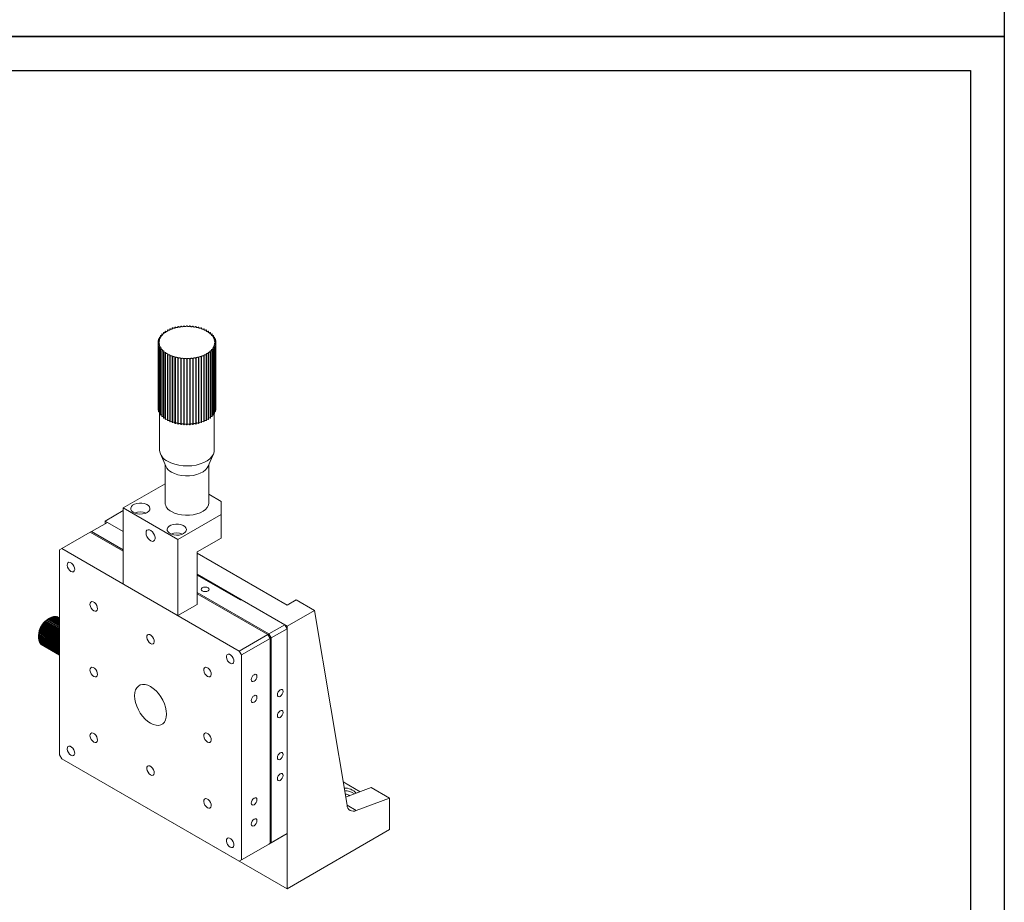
# Model space of a CAD drawing. Header units: millimetres. Extents: x 14315 to 14904, y -71 to 762.
# Tile 2 of 5: x 14598 to 14904, y 77 to 351. Entities that reach past the tile are written whole.
import ezdxf

# ---------------------------------------------------------------- set-up
doc = ezdxf.new("R2010")
doc.units = ezdxf.units.MM
doc.header["$LTSCALE"] = 0.3
doc.layers.add('外框', color=7, linetype='Continuous', lineweight=30)

# ---------------------------------------------------------------- blocks, each defined once
blk = doc.blocks.new('Y')
at = {"lineweight": 30}
blk.add_line((-4154.44, 2003.97), (-3857.44, 2003.97), dxfattribs=at)
blk.add_line((-4154.44, 2003.97), (-3857.44, 2003.97), dxfattribs=at)
for points in [[(-3857.44, 2213.99), (-4154.44, 2213.99), (-4154.44, 2003.97)], [(-4136.76, 2009.27), (-4136.76, 2208.69), (-3862.74, 2208.69)]]:
    blk.add_lwpolyline(points, dxfattribs=at)
blk = doc.blocks.new('W')
at = {"lineweight": 30}
for p, q in [((-3857.44, 2213.99), (-3857.44, 2003.97)), ((-3857.44, 2213.99), (-3857.44, 2003.97)), ((-3862.74, 2208.69), (-3862.74, 2009.27))]:
    blk.add_line(p, q, dxfattribs=at)
blk.add_blockref('Y', (0, 0))

msp = doc.modelspace()

# ---------------------------------------------------------------- linework, layer by layer
at = {"color": 7, "linetype": 'Continuous', "lineweight": 15}
for p, q in [((14642.81, 253.874), (14642.81, 254.226)), ((14643.471, 254.295), (14643.471, 254.614)), ((14644.198, 254.677), (14644.198, 254.96)), ((14644.984, 255.017), (14644.984, 255.259)), ((14645.82, 255.31), (14645.82, 255.51)), ((14646.697, 255.553), (14646.697, 255.709)), ((14647.605, 255.744), (14647.605, 255.854)), ((14648.534, 255.881), (14648.534, 255.943)), ((14649.474, 255.962), (14649.474, 255.976)), ((14649.617, 255.962), (14649.617, 255.976)), ((14650.557, 255.881), (14650.557, 255.943)), ((14651.486, 255.744), (14651.486, 255.854)), ((14652.394, 255.553), (14652.394, 255.709)), ((14653.271, 255.31), (14653.271, 255.51)), ((14654.107, 255.017), (14654.107, 255.259)), ((14654.893, 254.677), (14654.893, 254.96)), ((14655.62, 254.295), (14655.62, 254.614)), ((14656.281, 253.874), (14656.281, 254.226)), ((14640.588, 250.822), (14640.588, 251.283)), ((14640.728, 251.366), (14640.728, 251.821)), ((14640.964, 251.904), (14640.964, 252.347)), ((14641.295, 252.429), (14641.295, 252.856)), ((14641.716, 252.936), (14641.716, 253.343)), ((14642.223, 253.42), (14642.223, 253.801)), ((14656.868, 253.42), (14656.868, 253.801)), ((14657.375, 252.936), (14657.375, 253.343)), ((14657.796, 252.429), (14657.796, 252.856)), ((14658.127, 251.904), (14658.127, 252.347)), ((14658.363, 251.366), (14658.363, 251.821)), ((14658.503, 250.822), (14658.503, 251.283)), ((14640.546, 250.781), (14640.546, 230.367)), ((14640.546, 230.326), (14640.546, 250.74)), ((14640.588, 229.865), (14640.588, 250.278)), ((14640.603, 229.783), (14640.603, 250.197)), ((14640.728, 229.327), (14640.728, 249.741)), ((14640.757, 229.247), (14640.757, 249.66)), ((14640.964, 228.801), (14640.964, 249.214)), ((14641.008, 228.723), (14641.008, 249.136)), ((14641.295, 228.291), (14641.295, 248.705)), ((14641.353, 228.216), (14641.353, 248.63)), ((14641.716, 227.805), (14641.716, 248.218)), ((14641.787, 227.734), (14641.787, 248.147)), ((14657.304, 227.734), (14657.304, 248.147)), ((14657.375, 227.805), (14657.375, 248.218)), ((14657.738, 228.216), (14657.738, 248.63)), ((14657.796, 228.291), (14657.796, 248.705)), ((14658.083, 228.723), (14658.083, 249.136)), ((14658.127, 228.801), (14658.127, 249.214)), ((14658.334, 229.247), (14658.334, 249.66)), ((14658.363, 229.327), (14658.363, 249.741)), ((14658.489, 229.783), (14658.489, 250.197)), ((14658.503, 229.865), (14658.503, 250.278)), ((14658.545, 230.326), (14658.545, 250.74)), ((14658.546, 230.367), (14658.546, 250.781)), ((14642.223, 227.347), (14642.223, 247.76)), ((14642.307, 227.28), (14642.307, 247.694)), ((14642.81, 226.921), (14642.81, 247.335)), ((14642.905, 226.86), (14642.905, 247.274)), ((14643.471, 226.534), (14643.471, 246.947)), ((14643.577, 226.479), (14643.577, 246.892)), ((14644.198, 226.188), (14644.198, 246.602)), ((14644.313, 226.14), (14644.313, 246.553)), ((14644.984, 225.888), (14644.984, 246.302)), ((14645.107, 225.847), (14645.107, 246.261)), ((14645.82, 225.638), (14645.82, 246.051)), ((14645.95, 225.604), (14645.95, 246.018)), ((14646.697, 225.439), (14646.697, 245.852)), ((14646.832, 225.413), (14646.832, 245.827)), ((14647.605, 225.294), (14647.605, 245.707)), ((14647.744, 225.277), (14647.744, 245.69)), ((14648.534, 225.204), (14648.534, 245.618)), ((14648.676, 225.196), (14648.676, 245.609)), ((14649.474, 225.172), (14649.474, 245.585)), ((14649.617, 225.172), (14649.617, 245.585)), ((14650.415, 225.196), (14650.415, 245.609)), ((14650.557, 225.204), (14650.557, 245.618)), ((14651.347, 225.277), (14651.347, 245.69)), ((14651.486, 225.294), (14651.486, 245.707)), ((14652.259, 225.413), (14652.259, 245.827)), ((14652.394, 225.439), (14652.394, 245.852)), ((14653.141, 225.604), (14653.141, 246.018)), ((14653.271, 225.638), (14653.271, 246.051)), ((14653.984, 225.847), (14653.984, 246.261)), ((14654.107, 225.888), (14654.107, 246.302)), ((14654.778, 226.14), (14654.778, 246.553)), ((14654.893, 226.188), (14654.893, 246.602)), ((14655.515, 226.479), (14655.515, 246.892)), ((14655.62, 226.534), (14655.62, 246.947)), ((14656.186, 226.86), (14656.186, 247.274)), ((14656.281, 226.921), (14656.281, 247.335)), ((14656.785, 227.28), (14656.785, 247.694)), ((14656.868, 227.347), (14656.868, 247.76)), ((14640.546, 230.326), (14640.588, 230.325)), ((14640.603, 229.783), (14640.728, 229.782)), ((14658.363, 229.782), (14658.489, 229.783)), ((14658.503, 230.325), (14658.545, 230.326)), ((14641.046, 228.729), (14641.046, 217.302)), ((14658.046, 217.302), (14658.046, 228.729)), ((14641.295, 216.123), (14642.945, 212.276)), ((14656.146, 212.276), (14657.796, 216.123)), ((14642.746, 212.741), (14642.746, 200.972)), ((14656.346, 200.972), (14656.346, 212.741)), ((14642.746, 206.843), (14629.747, 199.339)), ((14656.346, 203.577), (14660.152, 201.38)), ((14629.747, 199.339), (14646.717, 189.542)), ((14629.747, 199.339), (14629.747, 175.659)), ((14660.152, 197.298), (14660.152, 201.38)), ((14629.747, 198.519), (14624.09, 195.253)), ((14660.152, 197.298), (14646.717, 189.542)), ((14660.152, 189.949), (14660.152, 197.298)), ((14619.847, 191.987), (14624.797, 194.845)), ((14629.747, 191.987), (14624.09, 195.253)), ((14624.09, 195.253), (14624.09, 194.437)), ((14629.747, 191.987), (14624.797, 194.845)), ((14619.494, 191.783), (14610.655, 186.681)), ((14619.847, 191.987), (14619.494, 191.783)), ((14629.747, 185.864), (14619.494, 191.783)), ((14629.747, 186.272), (14619.847, 191.987)), ((14660.152, 189.949), (14652.728, 185.663)), ((14646.717, 189.542), (14646.717, 165.862)), ((14610.655, 186.681), (14609.948, 186.272)), ((14609.948, 186.272), (14609.948, 122.582)), ((14665.809, 154.841), (14610.655, 186.681)), ((14652.728, 185.663), (14652.728, 169.332)), ((14652.746, 177.292), (14652.746, 185.673)), ((14652.746, 185.242), (14680.658, 169.128)), ((14680.658, 162.597), (14652.746, 178.71)), ((14652.746, 178.465), (14666.092, 170.761)), ((14629.747, 175.659), (14646.717, 165.862)), ((14652.746, 177.292), (14652.728, 177.096)), ((14675.001, 160.147), (14652.728, 173.006)), ((14674.648, 159.943), (14652.728, 172.598)), ((14646.717, 165.862), (14652.728, 169.332)), ((14666.516, 170.761), (14666.092, 170.761)), ((14679.951, 163.005), (14666.516, 170.761)), ((14683.487, 170.761), (14680.658, 169.128)), ((14689.144, 167.495), (14683.487, 170.761)), ((14607.122, 165.193), (14607.39, 165.333)), ((14607.39, 165.333), (14609.948, 163.857)), ((14607.482, 165.372), (14609.948, 163.949)), ((14607.508, 165.357), (14607.755, 165.472)), ((14607.755, 165.472), (14609.948, 164.206)), ((14607.845, 165.499), (14609.948, 164.285)), ((14607.89, 165.473), (14608.111, 165.562)), ((14608.111, 165.562), (14609.948, 164.501)), ((14608.199, 165.576), (14609.948, 164.567)), ((14608.266, 165.538), (14608.455, 165.602)), ((14608.455, 165.602), (14609.948, 164.74)), ((14608.539, 165.604), (14609.948, 164.791)), ((14608.632, 165.551), (14608.783, 165.593)), ((14608.783, 165.593), (14609.948, 164.92)), ((14608.862, 165.582), (14609.948, 164.956)), ((14608.986, 165.511), (14609.091, 165.533)), ((14609.091, 165.533), (14609.948, 165.039)), ((14609.164, 165.511), (14609.948, 165.058)), ((14609.326, 165.418), (14609.375, 165.425)), ((14609.375, 165.425), (14609.948, 165.094)), ((14609.443, 165.39), (14609.948, 165.098)), ((14689.144, 167.495), (14680.658, 162.597)), ((14699.289, 106.91), (14689.144, 167.495)), ((14604.253, 162.173), (14604.379, 162.309)), ((14604.379, 162.309), (14609.948, 159.094)), ((14604.443, 162.423), (14604.498, 162.612)), ((14604.443, 162.423), (14609.948, 159.246)), ((14604.498, 162.612), (14604.644, 162.76)), ((14604.498, 162.612), (14609.948, 159.466)), ((14604.644, 162.76), (14609.948, 159.698)), ((14604.715, 162.87), (14604.768, 163.035)), ((14604.715, 162.87), (14609.948, 159.849)), ((14604.768, 163.035), (14604.935, 163.192)), ((14604.768, 163.035), (14609.948, 160.045)), ((14604.935, 163.192), (14609.948, 160.299)), ((14605.011, 163.297), (14605.06, 163.436)), ((14605.011, 163.297), (14609.948, 160.447)), ((14605.06, 163.436), (14605.247, 163.601)), ((14605.06, 163.436), (14609.948, 160.615)), ((14605.247, 163.601), (14609.948, 160.888)), ((14605.329, 163.7), (14605.372, 163.813)), ((14605.329, 163.7), (14609.948, 161.033)), ((14605.372, 163.813), (14605.579, 163.982)), ((14605.372, 163.813), (14609.948, 161.171)), ((14605.579, 163.982), (14609.948, 161.46)), ((14605.665, 164.073), (14605.7, 164.159)), ((14605.665, 164.073), (14609.948, 161.6)), ((14605.7, 164.159), (14605.926, 164.331)), ((14605.7, 164.159), (14609.948, 161.708)), ((14605.926, 164.331), (14609.948, 162.009)), ((14606.015, 164.413), (14606.041, 164.473)), ((14606.015, 164.413), (14609.948, 162.143)), ((14606.041, 164.473), (14606.285, 164.644)), ((14606.041, 164.473), (14609.948, 162.218)), ((14606.931, 165.096), (14606.27, 164.714)), ((14606.285, 164.644), (14609.948, 162.529)), ((14606.376, 164.716), (14606.39, 164.75)), ((14606.376, 164.716), (14609.948, 162.654)), ((14606.39, 164.75), (14606.651, 164.917)), ((14606.39, 164.75), (14609.948, 162.696)), ((14606.651, 164.917), (14609.948, 163.014)), ((14606.743, 164.979), (14606.744, 164.987)), ((14606.743, 164.979), (14609.948, 163.129)), ((14606.744, 164.987), (14607.021, 165.147)), ((14606.744, 164.987), (14609.948, 163.137)), ((14607.021, 165.147), (14609.948, 163.458)), ((14607.113, 165.198), (14609.948, 163.562)), ((14675.001, 160.147), (14679.951, 163.005)), ((14680.658, 161.78), (14679.951, 163.005)), ((14680.658, 162.597), (14680.658, 80.943)), ((14603.442, 159.815), (14603.442, 159.051)), ((14603.445, 159.157), (14603.452, 159.472)), ((14603.445, 159.157), (14609.667, 155.565)), ((14603.452, 159.472), (14603.466, 159.489)), ((14603.452, 159.472), (14609.948, 155.723)), ((14603.466, 159.489), (14609.689, 155.897)), ((14603.478, 159.602), (14603.498, 159.906)), ((14603.478, 159.602), (14609.701, 156.01)), ((14603.498, 159.906), (14603.529, 159.946)), ((14603.498, 159.906), (14609.948, 156.183)), ((14603.529, 159.946), (14609.751, 156.354)), ((14603.55, 160.063), (14603.581, 160.352)), ((14603.55, 160.063), (14609.773, 156.471)), ((14603.581, 160.352), (14603.629, 160.416)), ((14603.581, 160.352), (14609.948, 156.677)), ((14603.629, 160.416), (14609.851, 156.823)), ((14603.66, 160.534), (14603.699, 160.807)), ((14603.66, 160.534), (14609.882, 156.942)), ((14603.699, 160.807), (14603.766, 160.892)), ((14603.699, 160.807), (14609.948, 157.2)), ((14603.766, 160.892), (14609.948, 157.323)), ((14603.805, 161.011), (14603.852, 161.266)), ((14603.805, 161.011), (14609.948, 157.466)), ((14603.852, 161.266), (14603.938, 161.369)), ((14603.852, 161.266), (14609.948, 157.747)), ((14603.938, 161.369), (14609.948, 157.9)), ((14603.986, 161.489), (14604.037, 161.723)), ((14603.986, 161.489), (14609.948, 158.047)), ((14604.037, 161.723), (14604.143, 161.843)), ((14604.037, 161.723), (14609.948, 158.311)), ((14604.143, 161.843), (14609.948, 158.492)), ((14604.199, 161.961), (14604.253, 162.173)), ((14604.199, 161.961), (14609.948, 158.643)), ((14604.253, 162.173), (14609.948, 158.886)), ((14665.809, 154.841), (14674.648, 159.943)), ((14674.648, 159.943), (14675.355, 158.719)), ((14675.709, 158.923), (14675.001, 160.147)), ((14675.709, 158.923), (14680.658, 161.78)), ((14680.658, 98.09), (14680.658, 161.78)), ((14603.443, 159.051), (14603.442, 159.049)), ((14603.442, 159.049), (14609.665, 155.457)), ((14603.45, 158.733), (14603.444, 159.05)), ((14603.45, 158.733), (14609.673, 155.141)), ((14603.457, 158.63), (14609.68, 155.038)), ((14603.494, 158.334), (14603.475, 158.621)), ((14603.494, 158.334), (14609.716, 154.742)), ((14603.511, 158.238), (14609.733, 154.646)), ((14603.576, 157.965), (14603.546, 158.218)), ((14603.576, 157.965), (14609.798, 154.372)), ((14603.602, 157.877), (14609.825, 154.285)), ((14603.695, 157.629), (14603.658, 157.845)), ((14603.695, 157.629), (14609.918, 154.037)), ((14603.731, 157.55), (14609.948, 153.961)), ((14603.85, 157.331), (14603.811, 157.504)), ((14603.85, 157.331), (14609.948, 153.811)), ((14603.895, 157.262), (14609.948, 153.768)), ((14604.04, 157.073), (14604.003, 157.2)), ((14604.04, 157.073), (14609.948, 153.662)), ((14604.092, 157.015), (14609.948, 153.635)), ((14604.261, 156.859), (14604.235, 156.933)), ((14604.261, 156.859), (14609.948, 153.576)), ((14604.322, 156.812), (14609.948, 153.564)), ((14604.513, 156.69), (14604.506, 156.706)), ((14604.513, 156.69), (14609.948, 153.553)), ((14609.948, 156.124), (14609.701, 156.01)), ((14609.751, 156.354), (14609.948, 156.196)), ((14609.948, 156.541), (14609.773, 156.471)), ((14609.851, 156.823), (14609.948, 156.731)), ((14609.948, 156.964), (14609.882, 156.942)), ((14675.355, 158.719), (14666.516, 153.616)), ((14675.355, 95.028), (14675.355, 158.719)), ((14675.709, 95.232), (14675.709, 158.923)), ((14609.665, 155.457), (14609.949, 155.301)), ((14609.948, 155.711), (14609.667, 155.565)), ((14609.949, 155.301), (14609.673, 155.141)), ((14609.68, 155.038), (14609.948, 154.922)), ((14609.689, 155.897), (14609.948, 155.724)), ((14609.948, 154.89), (14609.716, 154.742)), ((14609.733, 154.646), (14609.948, 154.575)), ((14609.948, 154.477), (14609.798, 154.372)), ((14609.825, 154.285), (14609.948, 154.255)), ((14609.948, 154.059), (14609.918, 154.037)), ((14666.516, 153.616), (14665.809, 154.841)), ((14666.516, 89.926), (14666.516, 153.616)), ((14609.948, 122.582), (14610.655, 121.357)), ((14610.655, 121.357), (14665.809, 89.517)), ((14624.09, 113.601), (14624.09, 113.599)), ((14680.658, 80.943), (14624.09, 113.599)), ((14703.387, 111.092), (14698.075, 114.159)), ((14706.821, 112.376), (14698.871, 109.405)), ((14712.478, 109.11), (14706.821, 112.376)), ((14712.478, 109.11), (14702.157, 105.253)), ((14712.478, 99.312), (14712.478, 109.11)), ((14675.709, 95.232), (14680.658, 98.09)), ((14679.951, 97.682), (14680.658, 98.09)), ((14680.658, 80.943), (14712.478, 99.312)), ((14666.516, 89.926), (14675.355, 95.028)), ((14675.355, 95.028), (14674.648, 94.62)), ((14675.001, 94.824), (14679.951, 97.682)), ((14675.001, 94.824), (14675.709, 95.232)), ((14674.648, 94.62), (14665.809, 89.517)), ((14675.001, 94.824), (14675.001, 94.824)), ((14665.809, 89.517), (14666.516, 89.926))]:
    msp.add_line(p, q, dxfattribs=at)
at = {"color": 8, "linetype": 'Continuous', "lineweight": 15}
msp.add_line((14702.157, 105.253), (14699.289, 106.909), dxfattribs=at)
at = {"color": 7, "linetype": 'Continuous', "lineweight": 15, "flags": 128}
for points in [[(14642.307, 253.868), (14642.444, 253.828), (14642.597, 253.821), (14642.744, 253.848), (14642.862, 253.905), (14642.934, 253.983), (14642.95, 254.072), (14642.906, 254.157), (14642.81, 254.226)], [(14642.905, 254.288), (14643.035, 254.24), (14643.186, 254.224), (14643.337, 254.242), (14643.464, 254.291), (14643.55, 254.365), (14643.582, 254.452), (14643.554, 254.539), (14643.471, 254.614)], [(14643.577, 254.669), (14643.697, 254.614), (14643.844, 254.588), (14643.997, 254.597), (14644.133, 254.639), (14644.232, 254.707), (14644.279, 254.792), (14644.267, 254.88), (14644.198, 254.96)], [(14644.313, 255.008), (14644.423, 254.946), (14644.565, 254.912), (14644.719, 254.911), (14644.862, 254.944), (14644.972, 255.006), (14645.034, 255.087), (14645.038, 255.176), (14644.984, 255.259)], [(14645.107, 255.301), (14645.205, 255.232), (14645.34, 255.19), (14645.493, 255.18), (14645.641, 255.204), (14645.762, 255.259), (14645.839, 255.336), (14645.859, 255.424), (14645.82, 255.51)], [(14645.95, 255.544), (14646.035, 255.469), (14646.162, 255.419), (14646.312, 255.4), (14646.464, 255.416), (14646.594, 255.463), (14646.684, 255.535), (14646.72, 255.621), (14646.697, 255.709)], [(14646.832, 255.734), (14646.903, 255.656), (14647.02, 255.598), (14647.166, 255.57), (14647.32, 255.576), (14647.458, 255.615), (14647.56, 255.681), (14647.612, 255.765), (14647.605, 255.854)], [(14647.744, 255.871), (14647.8, 255.788), (14647.906, 255.724), (14648.046, 255.687), (14648.2, 255.684), (14648.345, 255.715), (14648.459, 255.774), (14648.525, 255.855), (14648.534, 255.943)], [(14648.676, 255.952), (14648.716, 255.866), (14648.81, 255.796), (14648.943, 255.751), (14649.095, 255.738), (14649.245, 255.76), (14649.369, 255.813), (14649.449, 255.888), (14649.474, 255.976)], [(14649.617, 255.976), (14649.642, 255.888), (14649.722, 255.813), (14649.846, 255.76), (14649.996, 255.738), (14650.148, 255.751), (14650.281, 255.796), (14650.375, 255.866), (14650.415, 255.952)], [(14650.557, 255.943), (14650.566, 255.855), (14650.633, 255.774), (14650.746, 255.715), (14650.891, 255.684), (14651.045, 255.687), (14651.185, 255.724), (14651.291, 255.788), (14651.347, 255.871)], [(14651.486, 255.854), (14651.479, 255.765), (14651.531, 255.681), (14651.633, 255.615), (14651.771, 255.576), (14651.925, 255.57), (14652.071, 255.598), (14652.188, 255.656), (14652.259, 255.734)], [(14652.394, 255.709), (14652.371, 255.621), (14652.407, 255.535), (14652.497, 255.463), (14652.628, 255.416), (14652.779, 255.4), (14652.93, 255.419), (14653.056, 255.469), (14653.141, 255.544)], [(14653.271, 255.51), (14653.232, 255.424), (14653.252, 255.336), (14653.329, 255.259), (14653.45, 255.204), (14653.598, 255.18), (14653.751, 255.19), (14653.886, 255.232), (14653.984, 255.301)], [(14654.107, 255.259), (14654.053, 255.176), (14654.057, 255.087), (14654.119, 255.006), (14654.229, 254.944), (14654.372, 254.911), (14654.526, 254.912), (14654.668, 254.946), (14654.778, 255.008)], [(14654.893, 254.96), (14654.824, 254.88), (14654.812, 254.792), (14654.859, 254.707), (14654.958, 254.639), (14655.094, 254.597), (14655.247, 254.588), (14655.394, 254.614), (14655.515, 254.669)], [(14655.62, 254.614), (14655.537, 254.539), (14655.51, 254.452), (14655.541, 254.365), (14655.627, 254.291), (14655.754, 254.242), (14655.905, 254.224), (14656.056, 254.24), (14656.186, 254.288)], [(14656.281, 254.226), (14656.185, 254.157), (14656.142, 254.072), (14656.157, 253.983), (14656.229, 253.905), (14656.347, 253.848), (14656.494, 253.821), (14656.647, 253.828), (14656.785, 253.868)], [(14640.546, 250.822), (14640.698, 250.836), (14640.829, 250.883), (14640.92, 250.954), (14640.957, 251.04), (14640.936, 251.128), (14640.858, 251.205), (14640.736, 251.259), (14640.588, 251.283)], [(14640.603, 251.365), (14640.756, 251.37), (14640.895, 251.408), (14640.999, 251.474), (14641.051, 251.557), (14641.046, 251.646), (14640.983, 251.727), (14640.871, 251.788), (14640.728, 251.821)], [(14640.757, 251.901), (14640.911, 251.897), (14641.056, 251.927), (14641.171, 251.986), (14641.239, 252.066), (14641.249, 252.154), (14641.201, 252.239), (14641.101, 252.306), (14640.964, 252.347)], [(14641.008, 252.425), (14641.16, 252.412), (14641.31, 252.433), (14641.435, 252.485), (14641.517, 252.56), (14641.543, 252.647), (14641.511, 252.734), (14641.423, 252.807), (14641.295, 252.856)], [(14641.353, 252.931), (14641.502, 252.909), (14641.654, 252.921), (14641.788, 252.965), (14641.883, 253.035), (14641.925, 253.12), (14641.908, 253.208), (14641.835, 253.286), (14641.716, 253.343)], [(14641.787, 253.414), (14641.931, 253.383), (14642.085, 253.385), (14642.226, 253.421), (14642.333, 253.485), (14642.39, 253.567), (14642.39, 253.656), (14642.331, 253.738), (14642.223, 253.801)], [(14656.868, 253.801), (14656.76, 253.738), (14656.701, 253.656), (14656.701, 253.567), (14656.758, 253.485), (14656.865, 253.421), (14657.006, 253.385), (14657.16, 253.383), (14657.304, 253.414)], [(14657.375, 253.343), (14657.256, 253.286), (14657.183, 253.208), (14657.166, 253.12), (14657.208, 253.035), (14657.303, 252.965), (14657.437, 252.921), (14657.589, 252.909), (14657.738, 252.931)], [(14657.796, 252.856), (14657.668, 252.807), (14657.581, 252.734), (14657.548, 252.647), (14657.574, 252.56), (14657.656, 252.485), (14657.781, 252.433), (14657.931, 252.412), (14658.083, 252.425)], [(14658.127, 252.347), (14657.99, 252.306), (14657.89, 252.239), (14657.842, 252.154), (14657.853, 252.066), (14657.92, 251.986), (14658.035, 251.927), (14658.18, 251.897), (14658.334, 251.901)], [(14658.363, 251.821), (14658.22, 251.788), (14658.109, 251.727), (14658.045, 251.646), (14658.04, 251.557), (14658.093, 251.474), (14658.196, 251.408), (14658.335, 251.37), (14658.489, 251.365)], [(14658.503, 251.283), (14658.355, 251.259), (14658.233, 251.205), (14658.155, 251.128), (14658.134, 251.04), (14658.171, 250.954), (14658.262, 250.883), (14658.393, 250.836), (14658.545, 250.822)], [(14640.588, 250.278), (14640.736, 250.302), (14640.858, 250.356), (14640.936, 250.433), (14640.957, 250.521), (14640.92, 250.607), (14640.829, 250.679), (14640.698, 250.725), (14640.546, 250.74)], [(14640.728, 249.741), (14640.871, 249.773), (14640.983, 249.834), (14641.046, 249.915), (14641.051, 250.004), (14640.999, 250.087), (14640.895, 250.153), (14640.756, 250.191), (14640.603, 250.197)], [(14640.964, 249.214), (14641.101, 249.255), (14641.201, 249.323), (14641.249, 249.407), (14641.239, 249.496), (14641.171, 249.575), (14641.056, 249.635), (14640.911, 249.664), (14640.757, 249.66)], [(14641.295, 248.705), (14641.423, 248.754), (14641.511, 248.827), (14641.543, 248.914), (14641.517, 249.001), (14641.435, 249.077), (14641.31, 249.129), (14641.16, 249.149), (14641.008, 249.136)], [(14641.716, 248.218), (14641.835, 248.275), (14641.908, 248.353), (14641.925, 248.441), (14641.883, 248.527), (14641.788, 248.597), (14641.654, 248.641), (14641.502, 248.652), (14641.353, 248.63)], [(14642.223, 247.76), (14642.331, 247.823), (14642.39, 247.905), (14642.39, 247.994), (14642.333, 248.077), (14642.226, 248.14), (14642.085, 248.176), (14641.931, 248.179), (14641.787, 248.147)], [(14657.304, 248.147), (14657.16, 248.179), (14657.006, 248.176), (14656.865, 248.14), (14656.758, 248.077), (14656.701, 247.994), (14656.701, 247.905), (14656.76, 247.823), (14656.868, 247.76)], [(14657.738, 248.63), (14657.589, 248.652), (14657.437, 248.641), (14657.303, 248.597), (14657.208, 248.527), (14657.166, 248.441), (14657.183, 248.353), (14657.256, 248.275), (14657.375, 248.218)], [(14658.083, 249.136), (14657.931, 249.149), (14657.781, 249.129), (14657.656, 249.077), (14657.574, 249.001), (14657.548, 248.914), (14657.581, 248.827), (14657.668, 248.754), (14657.796, 248.705)], [(14658.334, 249.66), (14658.18, 249.664), (14658.035, 249.635), (14657.92, 249.575), (14657.853, 249.496), (14657.842, 249.407), (14657.89, 249.323), (14657.99, 249.255), (14658.127, 249.214)], [(14658.489, 250.197), (14658.335, 250.191), (14658.196, 250.153), (14658.093, 250.087), (14658.04, 250.004), (14658.045, 249.915), (14658.109, 249.834), (14658.22, 249.773), (14658.363, 249.741)], [(14658.545, 250.74), (14658.393, 250.725), (14658.262, 250.679), (14658.171, 250.607), (14658.134, 250.521), (14658.155, 250.433), (14658.233, 250.356), (14658.355, 250.302), (14658.503, 250.278)], [(14642.81, 247.335), (14642.906, 247.404), (14642.95, 247.489), (14642.934, 247.578), (14642.862, 247.656), (14642.744, 247.713), (14642.597, 247.74), (14642.444, 247.733), (14642.307, 247.694)], [(14643.471, 246.947), (14643.554, 247.022), (14643.582, 247.109), (14643.55, 247.196), (14643.464, 247.27), (14643.337, 247.32), (14643.186, 247.338), (14643.035, 247.322), (14642.905, 247.274)], [(14644.198, 246.602), (14644.267, 246.681), (14644.279, 246.77), (14644.232, 246.854), (14644.133, 246.922), (14643.997, 246.964), (14643.844, 246.973), (14643.697, 246.948), (14643.577, 246.892)], [(14644.984, 246.302), (14645.038, 246.385), (14645.034, 246.474), (14644.972, 246.555), (14644.862, 246.617), (14644.719, 246.65), (14644.565, 246.65), (14644.423, 246.616), (14644.313, 246.553)], [(14645.82, 246.051), (14645.859, 246.137), (14645.839, 246.225), (14645.762, 246.302), (14645.641, 246.357), (14645.493, 246.381), (14645.34, 246.372), (14645.205, 246.329), (14645.107, 246.261)], [(14646.697, 245.852), (14646.72, 245.94), (14646.684, 246.026), (14646.594, 246.098), (14646.464, 246.146), (14646.312, 246.161), (14646.162, 246.142), (14646.035, 246.092), (14645.95, 246.018)], [(14647.605, 245.707), (14647.612, 245.796), (14647.56, 245.88), (14647.458, 245.946), (14647.32, 245.985), (14647.166, 245.991), (14647.02, 245.963), (14646.903, 245.906), (14646.832, 245.827)], [(14648.534, 245.618), (14648.525, 245.707), (14648.459, 245.787), (14648.345, 245.847), (14648.2, 245.877), (14648.046, 245.874), (14647.906, 245.837), (14647.8, 245.773), (14647.744, 245.69)], [(14649.474, 245.585), (14649.449, 245.673), (14649.369, 245.749), (14649.245, 245.801), (14649.095, 245.823), (14648.943, 245.81), (14648.81, 245.765), (14648.716, 245.695), (14648.676, 245.609)], [(14650.415, 245.609), (14650.375, 245.695), (14650.281, 245.765), (14650.148, 245.81), (14649.996, 245.823), (14649.846, 245.801), (14649.722, 245.749), (14649.642, 245.673), (14649.617, 245.585)], [(14651.347, 245.69), (14651.291, 245.773), (14651.185, 245.837), (14651.045, 245.874), (14650.891, 245.877), (14650.746, 245.847), (14650.633, 245.787), (14650.566, 245.707), (14650.557, 245.618)], [(14652.259, 245.827), (14652.188, 245.906), (14652.071, 245.963), (14651.925, 245.991), (14651.771, 245.985), (14651.633, 245.946), (14651.531, 245.88), (14651.479, 245.796), (14651.486, 245.707)], [(14653.141, 246.018), (14653.056, 246.092), (14652.93, 246.142), (14652.779, 246.161), (14652.628, 246.146), (14652.497, 246.098), (14652.407, 246.026), (14652.371, 245.94), (14652.394, 245.852)], [(14653.984, 246.261), (14653.886, 246.329), (14653.751, 246.372), (14653.598, 246.381), (14653.45, 246.357), (14653.329, 246.302), (14653.252, 246.225), (14653.232, 246.137), (14653.271, 246.051)], [(14654.778, 246.553), (14654.668, 246.616), (14654.526, 246.65), (14654.372, 246.65), (14654.229, 246.617), (14654.119, 246.555), (14654.057, 246.474), (14654.053, 246.385), (14654.107, 246.302)], [(14655.515, 246.892), (14655.394, 246.948), (14655.247, 246.973), (14655.094, 246.964), (14654.958, 246.922), (14654.859, 246.854), (14654.812, 246.77), (14654.824, 246.681), (14654.893, 246.602)], [(14656.186, 247.274), (14656.056, 247.322), (14655.905, 247.338), (14655.754, 247.32), (14655.627, 247.27), (14655.541, 247.196), (14655.51, 247.109), (14655.537, 247.022), (14655.62, 246.947)], [(14656.785, 247.694), (14656.647, 247.733), (14656.494, 247.74), (14656.347, 247.713), (14656.229, 247.656), (14656.157, 247.578), (14656.142, 247.489), (14656.185, 247.404), (14656.281, 247.335)], [(14640.757, 229.247), (14640.911, 229.251), (14640.964, 229.244)], [(14641.008, 228.723), (14641.16, 228.736), (14641.295, 228.719)], [(14657.796, 228.719), (14657.931, 228.736), (14658.083, 228.723)], [(14658.127, 229.244), (14658.18, 229.251), (14658.334, 229.247)], [(14645.95, 225.604), (14646.035, 225.678), (14646.162, 225.729), (14646.312, 225.747), (14646.464, 225.732), (14646.594, 225.685), (14646.684, 225.613), (14646.697, 225.595)], [(14646.832, 225.413), (14646.903, 225.492), (14647.02, 225.55), (14647.166, 225.578), (14647.32, 225.572), (14647.458, 225.533), (14647.56, 225.466), (14647.605, 225.403)], [(14647.744, 225.277), (14647.8, 225.359), (14647.906, 225.424), (14648.046, 225.46), (14648.2, 225.464), (14648.345, 225.433), (14648.459, 225.373), (14648.525, 225.293), (14648.534, 225.267)], [(14648.676, 225.196), (14648.716, 225.281), (14648.81, 225.352), (14648.943, 225.397), (14649.095, 225.409), (14649.245, 225.388), (14649.369, 225.335), (14649.449, 225.259), (14649.474, 225.186)], [(14649.617, 225.186), (14649.642, 225.259), (14649.722, 225.335), (14649.846, 225.388), (14649.996, 225.409), (14650.148, 225.397), (14650.281, 225.352), (14650.375, 225.281), (14650.415, 225.196)], [(14650.557, 225.267), (14650.566, 225.293), (14650.633, 225.373), (14650.746, 225.433), (14650.891, 225.464), (14651.045, 225.46), (14651.185, 225.424), (14651.291, 225.359), (14651.347, 225.277)], [(14651.486, 225.403), (14651.531, 225.466), (14651.633, 225.533), (14651.771, 225.572), (14651.925, 225.578), (14652.071, 225.55), (14652.188, 225.492), (14652.259, 225.413)], [(14658.046, 217.302), (14658.003, 216.809), (14657.756, 216.032), (14657.297, 215.289), (14656.637, 214.597), (14655.793, 213.975), (14654.788, 213.44), (14653.646, 213.004), (14652.399, 212.68), (14651.078, 212.476), (14649.717, 212.396), (14648.351, 212.444), (14647.017, 212.618), (14645.748, 212.913), (14644.577, 213.321), (14643.535, 213.833)], [(14656.146, 212.276), (14655.857, 211.758), (14655.303, 211.131), (14654.565, 210.571), (14653.665, 210.096), (14652.633, 209.722), (14651.501, 209.46), (14650.307, 209.319), (14649.088, 209.303), (14647.884, 209.413), (14646.733, 209.646), (14645.673, 209.993), (14644.737, 210.444)], [(14637.171, 197.91), (14637.665, 198.286), (14637.965, 198.725), (14638.048, 199.194), (14637.909, 199.659), (14637.558, 200.085), (14637.021, 200.44), (14636.338, 200.699), (14635.56, 200.841), (14634.743, 200.857), (14633.949, 200.746), (14633.237, 200.515), (14632.659, 200.181), (14632.259, 199.77), (14632.066, 199.312), (14632.094, 198.84), (14632.341, 198.391), (14632.789, 197.997), (14633.405, 197.687), (14634.142, 197.484), (14634.947, 197.404), (14635.76, 197.452), (14636.52, 197.625), (14637.171, 197.91)], [(14656.346, 200.972), (14656.344, 200.884), (14656.207, 200.184), (14655.857, 199.51), (14655.303, 198.883), (14654.565, 198.323), (14653.665, 197.848), (14652.633, 197.474), (14651.501, 197.212), (14650.307, 197.071), (14649.088, 197.055), (14647.884, 197.165), (14646.733, 197.397), (14645.673, 197.745), (14644.737, 198.196)], [(14648.485, 191.379), (14648.979, 191.755), (14649.278, 192.193), (14649.362, 192.663), (14649.223, 193.127), (14648.872, 193.553), (14648.335, 193.909), (14647.652, 194.167), (14646.873, 194.31), (14646.057, 194.326), (14645.263, 194.215), (14644.551, 193.983), (14643.973, 193.65), (14643.573, 193.239), (14643.379, 192.781), (14643.407, 192.309), (14643.654, 191.86), (14644.102, 191.465), (14644.718, 191.155), (14645.456, 190.953), (14646.261, 190.873), (14647.074, 190.921), (14647.834, 191.094), (14648.485, 191.379)], [(14636.818, 191.582), (14636.894, 191.008), (14637.116, 190.407), (14637.458, 189.845), (14637.885, 189.383), (14638.349, 189.071), (14638.8, 188.942), (14639.19, 189.011), (14639.476, 189.271), (14639.627, 189.692), (14639.627, 190.229), (14639.476, 190.825), (14639.19, 191.414), (14638.8, 191.934), (14638.349, 192.326), (14637.885, 192.549), (14637.458, 192.58), (14637.116, 192.413), (14636.894, 192.068), (14636.818, 191.582)], [(14613.483, 179.618), (14613.062, 179.952), (14612.697, 180.423), (14612.439, 180.967), (14612.321, 181.511), (14612.361, 181.982), (14612.552, 182.315), (14612.869, 182.465), (14613.269, 182.413), (14613.698, 182.166), (14614.097, 181.756), (14614.414, 181.24), (14614.605, 180.686), (14614.645, 180.17), (14614.528, 179.762), (14614.269, 179.516), (14613.905, 179.465), (14613.483, 179.618)], [(14654.319, 174.537), (14654.048, 174.302), (14653.952, 174.026), (14654.048, 173.75), (14654.319, 173.516), (14654.724, 173.36), (14655.202, 173.305), (14655.681, 173.36), (14656.086, 173.516), (14656.357, 173.75), (14656.452, 174.026), (14656.357, 174.302), (14656.086, 174.537), (14655.681, 174.693), (14655.202, 174.748), (14654.724, 174.693), (14654.319, 174.537)], [(14620.554, 167.37), (14620.133, 167.705), (14619.768, 168.176), (14619.51, 168.72), (14619.392, 169.264), (14619.432, 169.734), (14619.623, 170.067), (14619.94, 170.218), (14620.34, 170.166), (14620.769, 169.918), (14621.168, 169.509), (14621.485, 168.992), (14621.676, 168.439), (14621.716, 167.923), (14621.599, 167.514), (14621.34, 167.268), (14620.976, 167.218), (14620.554, 167.37)], [(14603.442, 159.815), (14603.478, 160.354), (14603.657, 161.186)], [(14638.232, 157.165), (14637.81, 157.5), (14637.446, 157.971), (14637.187, 158.515), (14637.07, 159.059), (14637.11, 159.529), (14637.301, 159.862), (14637.618, 160.013), (14638.017, 159.961), (14638.446, 159.713), (14638.846, 159.303), (14639.163, 158.787), (14639.354, 158.233), (14639.394, 157.718), (14639.276, 157.309), (14639.018, 157.063), (14638.653, 157.013), (14638.232, 157.165)], [(14662.981, 151.044), (14662.559, 151.378), (14662.195, 151.849), (14661.936, 152.393), (14661.819, 152.937), (14661.858, 153.407), (14662.05, 153.74), (14662.366, 153.891), (14662.766, 153.839), (14663.195, 153.591), (14663.595, 153.182), (14663.912, 152.665), (14664.103, 152.112), (14664.142, 151.596), (14664.025, 151.187), (14663.767, 150.941), (14663.402, 150.891), (14662.981, 151.044)], [(14620.554, 146.957), (14620.133, 147.291), (14619.768, 147.762), (14619.51, 148.307), (14619.392, 148.85), (14619.432, 149.321), (14619.623, 149.654), (14619.94, 149.804), (14620.34, 149.752), (14620.769, 149.505), (14621.168, 149.095), (14621.485, 148.579), (14621.676, 148.025), (14621.716, 147.509), (14621.599, 147.101), (14621.34, 146.855), (14620.976, 146.805), (14620.554, 146.957)], [(14655.91, 146.96), (14655.488, 147.294), (14655.124, 147.766), (14654.865, 148.31), (14654.748, 148.854), (14654.787, 149.324), (14654.978, 149.657), (14655.295, 149.808), (14655.695, 149.756), (14656.124, 149.508), (14656.524, 149.098), (14656.841, 148.582), (14657.032, 148.028), (14657.071, 147.512), (14656.954, 147.104), (14656.696, 146.858), (14656.331, 146.808), (14655.91, 146.96)], [(14670.405, 147.492), (14670.067, 147.219), (14669.78, 146.832), (14669.589, 146.39), (14669.521, 145.961), (14669.589, 145.609), (14669.78, 145.388), (14670.067, 145.333), (14670.405, 145.45), (14670.743, 145.723), (14671.03, 146.11), (14671.222, 146.552), (14671.289, 146.981), (14671.222, 147.333), (14671.03, 147.553), (14670.743, 147.609), (14670.405, 147.492)], [(14638.232, 132.383), (14637.372, 132.966), (14636.539, 133.705), (14635.757, 134.578), (14635.05, 135.557), (14634.44, 136.614), (14633.945, 137.716), (14633.581, 138.829), (14633.357, 139.921), (14633.282, 140.956), (14633.357, 141.906), (14633.581, 142.739), (14633.945, 143.432), (14634.44, 143.962), (14635.05, 144.314), (14635.757, 144.478), (14636.539, 144.447), (14637.372, 144.224), (14638.232, 143.815), (14639.091, 143.232), (14639.925, 142.493), (14640.707, 141.62), (14641.414, 140.641), (14642.024, 139.584), (14642.518, 138.482), (14642.883, 137.369), (14643.106, 136.278), (14643.182, 135.242), (14643.106, 134.292), (14642.883, 133.459), (14642.518, 132.767), (14642.024, 132.236), (14641.414, 131.884), (14640.707, 131.72), (14639.925, 131.751), (14639.091, 131.974), (14638.232, 132.383)], [(14670.405, 140.959), (14670.067, 140.686), (14669.78, 140.299), (14669.589, 139.858), (14669.521, 139.428), (14669.589, 139.077), (14669.78, 138.856), (14670.067, 138.8), (14670.405, 138.918), (14670.743, 139.191), (14671.03, 139.578), (14671.222, 140.019), (14671.289, 140.449), (14671.222, 140.801), (14671.03, 141.021), (14670.743, 141.077), (14670.405, 140.959)], [(14678.537, 142.796), (14678.199, 142.523), (14677.912, 142.136), (14677.72, 141.694), (14677.653, 141.265), (14677.72, 140.913), (14677.912, 140.692), (14678.199, 140.637), (14678.537, 140.754), (14678.875, 141.027), (14679.162, 141.414), (14679.354, 141.856), (14679.421, 142.285), (14679.354, 142.637), (14679.162, 142.858), (14678.875, 142.913), (14678.537, 142.796)], [(14678.537, 136.263), (14678.199, 135.99), (14677.912, 135.604), (14677.72, 135.162), (14677.653, 134.732), (14677.72, 134.381), (14677.912, 134.16), (14678.199, 134.104), (14678.537, 134.222), (14678.875, 134.495), (14679.162, 134.882), (14679.354, 135.323), (14679.421, 135.753), (14679.354, 136.105), (14679.162, 136.325), (14678.875, 136.381), (14678.537, 136.263)], [(14620.554, 126.543), (14620.133, 126.878), (14619.768, 127.349), (14619.51, 127.893), (14619.392, 128.437), (14619.432, 128.907), (14619.623, 129.24), (14619.94, 129.391), (14620.34, 129.339), (14620.769, 129.091), (14621.168, 128.682), (14621.485, 128.165), (14621.676, 127.612), (14621.716, 127.096), (14621.599, 126.687), (14621.34, 126.441), (14620.976, 126.391), (14620.554, 126.543)], [(14655.91, 126.547), (14655.488, 126.881), (14655.124, 127.352), (14654.865, 127.896), (14654.748, 128.44), (14654.787, 128.91), (14654.978, 129.243), (14655.295, 129.394), (14655.695, 129.342), (14656.124, 129.095), (14656.524, 128.685), (14656.841, 128.168), (14657.032, 127.615), (14657.071, 127.099), (14656.954, 126.69), (14656.696, 126.445), (14656.331, 126.394), (14655.91, 126.547)], [(14613.483, 122.46), (14613.062, 122.794), (14612.697, 123.265), (14612.439, 123.81), (14612.321, 124.354), (14612.361, 124.824), (14612.552, 125.157), (14612.869, 125.307), (14613.269, 125.255), (14613.698, 125.008), (14614.097, 124.598), (14614.414, 124.082), (14614.605, 123.528), (14614.645, 123.012), (14614.528, 122.604), (14614.269, 122.358), (14613.905, 122.308), (14613.483, 122.46)], [(14678.537, 123.199), (14678.199, 122.926), (14677.912, 122.539), (14677.72, 122.097), (14677.653, 121.668), (14677.72, 121.316), (14677.912, 121.095), (14678.199, 121.04), (14678.537, 121.157), (14678.875, 121.43), (14679.162, 121.817), (14679.354, 122.259), (14679.421, 122.688), (14679.354, 123.04), (14679.162, 123.261), (14678.875, 123.316), (14678.537, 123.199)], [(14638.232, 116.338), (14637.81, 116.673), (14637.446, 117.144), (14637.187, 117.688), (14637.07, 118.232), (14637.11, 118.702), (14637.301, 119.035), (14637.618, 119.186), (14638.017, 119.134), (14638.446, 118.886), (14638.846, 118.476), (14639.163, 117.96), (14639.354, 117.406), (14639.394, 116.891), (14639.276, 116.482), (14639.018, 116.236), (14638.653, 116.186), (14638.232, 116.338)], [(14678.537, 116.666), (14678.199, 116.393), (14677.912, 116.007), (14677.72, 115.565), (14677.653, 115.135), (14677.72, 114.784), (14677.912, 114.563), (14678.199, 114.507), (14678.537, 114.625), (14678.875, 114.898), (14679.162, 115.285), (14679.354, 115.727), (14679.421, 116.156), (14679.354, 116.508), (14679.162, 116.728), (14678.875, 116.784), (14678.537, 116.666)], [(14655.91, 106.133), (14655.488, 106.467), (14655.124, 106.939), (14654.865, 107.483), (14654.748, 108.027), (14654.787, 108.497), (14654.978, 108.83), (14655.295, 108.98), (14655.695, 108.929), (14656.124, 108.681), (14656.524, 108.271), (14656.841, 107.755), (14657.032, 107.201), (14657.071, 106.685), (14656.954, 106.277), (14656.696, 106.031), (14656.331, 105.981), (14655.91, 106.133)], [(14670.405, 109.114), (14670.067, 108.841), (14669.78, 108.454), (14669.589, 108.013), (14669.521, 107.583), (14669.589, 107.231), (14669.78, 107.011), (14670.067, 106.955), (14670.405, 107.073), (14670.743, 107.346), (14671.03, 107.733), (14671.222, 108.174), (14671.289, 108.604), (14671.222, 108.955), (14671.03, 109.176), (14670.743, 109.232), (14670.405, 109.114)], [(14670.405, 102.582), (14670.067, 102.309), (14669.78, 101.922), (14669.589, 101.48), (14669.521, 101.051), (14669.589, 100.699), (14669.78, 100.479), (14670.067, 100.423), (14670.405, 100.54), (14670.743, 100.813), (14671.03, 101.2), (14671.222, 101.642), (14671.289, 102.071), (14671.222, 102.423), (14671.03, 102.644), (14670.743, 102.699), (14670.405, 102.582)], [(14662.981, 93.886), (14662.559, 94.22), (14662.195, 94.691), (14661.936, 95.235), (14661.819, 95.779), (14661.858, 96.249), (14662.05, 96.582), (14662.366, 96.733), (14662.766, 96.681), (14663.195, 96.434), (14663.595, 96.024), (14663.912, 95.507), (14664.103, 94.954), (14664.142, 94.438), (14664.025, 94.03), (14663.767, 93.784), (14663.402, 93.733), (14662.981, 93.886)]]:
    msp.add_lwpolyline(points, dxfattribs=at)
at = {"color": 7, "linetype": 'Continuous', "lineweight": 15}
for centre, radius, start, end in [((14647.083, 247.667), 7.829, 122.25146, 123.07989), ((14647.748, 246.515), 9.159, 117.092, 117.83812), ((14648.327, 245.277), 10.526, 112.41433, 113.09437), ((14648.796, 244.029), 11.859, 108.11905, 108.74712), ((14649.142, 242.856), 13.083, 104.12031, 104.70858), ((14649.369, 241.839), 14.125, 100.34416, 100.90314), ((14649.492, 241.053), 14.921, 96.72612, 97.26504), ((14649.539, 240.556), 15.42, 93.20857, 93.7358), ((14649.546, 240.386), 15.59, 89.73831, 90.26169), ((14649.552, 240.556), 15.42, 86.2642, 86.79143), ((14649.599, 241.053), 14.921, 82.73496, 83.27388), ((14649.723, 241.839), 14.125, 79.09686, 79.65584), ((14649.949, 242.856), 13.083, 75.29142, 75.87969), ((14650.296, 244.029), 11.859, 71.25288, 71.88095), ((14650.764, 245.277), 10.526, 66.90563, 67.58567), ((14651.343, 246.515), 9.159, 62.16188, 62.908), ((14652.008, 247.667), 7.829, 56.92011, 57.74854), ((14643.643, 250.769), 3.098, 168.913, 170.44987), ((14643.93, 250.687), 3.397, 159.06363, 160.50909), ((14644.384, 250.474), 3.899, 149.96823, 151.28681), ((14644.971, 250.081), 4.606, 141.7691, 142.94905), ((14645.648, 249.481), 5.511, 134.47346, 135.52034), ((14646.368, 248.67), 6.597, 128.00523, 128.93385), ((14652.723, 248.67), 6.597, 51.06615, 51.99477), ((14653.443, 249.481), 5.511, 44.47966, 45.52654), ((14654.12, 250.081), 4.606, 37.05095, 38.2309), ((14654.707, 250.474), 3.899, 28.71319, 30.03177), ((14655.161, 250.687), 3.397, 19.49091, 20.93637), ((14655.448, 250.769), 3.098, 9.55013, 11.087), ((14643.545, 250.781), 2.999, 179.21477, 180.78523), ((14643.643, 250.792), 3.098, 189.55013, 191.087), ((14643.93, 250.874), 3.397, 199.49091, 200.93637), ((14644.384, 251.087), 3.899, 208.71319, 210.03177), ((14644.971, 251.48), 4.606, 217.05095, 218.2309), ((14645.648, 252.08), 5.511, 224.47966, 225.52654), ((14653.443, 252.08), 5.511, 314.47346, 315.52034), ((14654.12, 251.48), 4.606, 321.7691, 322.94905), ((14654.707, 251.087), 3.899, 329.96823, 331.28681), ((14655.161, 250.874), 3.397, 339.06363, 340.50909), ((14655.448, 250.792), 3.098, 348.913, 350.44987), ((14655.546, 250.781), 2.999, 359.21477, 0.78523), ((14646.368, 252.891), 6.597, 231.06615, 231.99477), ((14647.083, 253.895), 7.829, 236.92011, 237.74854), ((14647.748, 255.047), 9.159, 242.16188, 242.908), ((14648.327, 256.284), 10.526, 246.90563, 247.58567), ((14648.796, 257.532), 11.859, 251.25288, 251.88095), ((14649.142, 258.705), 13.083, 255.29142, 255.87969), ((14649.369, 259.722), 14.125, 259.09686, 259.65584), ((14649.492, 260.508), 14.921, 262.73496, 263.27388), ((14649.539, 261.005), 15.42, 266.2642, 266.79143), ((14649.546, 261.175), 15.59, 269.73831, 270.26169), ((14649.552, 261.005), 15.42, 273.20857, 273.7358), ((14649.599, 260.508), 14.921, 276.72612, 277.26504), ((14649.723, 259.722), 14.125, 280.34416, 280.90314), ((14649.949, 258.705), 13.083, 284.12031, 284.70858), ((14650.296, 257.532), 11.859, 288.11905, 288.74712), ((14650.764, 256.284), 10.526, 292.41433, 293.09437), ((14651.343, 255.047), 9.159, 297.092, 297.83812), ((14652.008, 253.895), 7.829, 302.25146, 303.07989), ((14652.723, 252.891), 6.597, 308.00523, 308.93385), ((14643.545, 230.367), 2.999, 179.21477, 180.78523), ((14643.643, 230.379), 3.098, 189.55013, 191.087), ((14655.448, 230.379), 3.098, 348.913, 350.44987), ((14643.93, 230.46), 3.397, 199.49091, 200.93637), ((14644.384, 230.674), 3.899, 208.71319, 210.03177), ((14644.971, 231.066), 4.606, 217.05095, 218.2309), ((14641.526, 227.579), 0.661, 73.31872, 105.21094), ((14645.648, 231.666), 5.511, 224.47966, 225.52654), ((14641.997, 227.117), 0.651, 69.72322, 108.80645), ((14646.368, 232.478), 6.597, 231.06615, 231.99477), ((14642.551, 226.7), 0.629, 65.67536, 112.8543), ((14647.083, 233.481), 7.829, 236.92011, 237.74854), ((14643.181, 226.334), 0.594, 60.83036, 117.6993), ((14647.748, 234.633), 9.159, 242.16188, 242.908), ((14643.881, 225.983), 0.582, 56.9615, 121.56817), ((14655.21, 225.979), 0.585, 58.62089, 122.84944), ((14651.343, 234.633), 9.159, 297.092, 297.83812), ((14655.91, 226.328), 0.6, 62.60377, 118.86656), ((14652.008, 233.481), 7.829, 302.25146, 303.07989), ((14656.54, 226.7), 0.629, 67.1457, 114.32464), ((14652.723, 232.478), 6.597, 308.00523, 308.93385), ((14657.094, 227.117), 0.651, 71.19355, 110.27678), ((14653.443, 231.666), 5.511, 314.47346, 315.52034), ((14657.565, 227.579), 0.661, 74.78906, 106.68128), ((14654.12, 231.066), 4.606, 321.7691, 322.94905), ((14654.707, 230.674), 3.899, 329.96823, 331.28681), ((14655.161, 230.46), 3.397, 339.06363, 340.50909), ((14648.327, 235.871), 10.526, 246.90563, 247.58567), ((14644.643, 225.701), 0.549, 51.59454, 126.93513), ((14648.796, 237.118), 11.859, 251.25288, 251.88095), ((14645.459, 225.447), 0.532, 47.25826, 131.2714), ((14649.142, 238.292), 13.083, 255.29142, 255.87969), ((14649.369, 239.309), 14.125, 259.09686, 259.65584), ((14649.492, 240.095), 14.921, 262.73496, 263.27388), ((14649.539, 240.592), 15.42, 266.2642, 266.79143), ((14649.546, 240.761), 15.59, 269.73831, 270.26169), ((14649.552, 240.592), 15.42, 273.20857, 273.7358), ((14649.599, 240.095), 14.921, 276.72612, 277.26504), ((14649.723, 239.309), 14.125, 280.34416, 280.90314), ((14652.772, 225.247), 0.514, 44.09337, 137.37697), ((14649.949, 238.292), 13.083, 284.12031, 284.70858), ((14653.633, 225.447), 0.532, 48.7286, 132.74174), ((14650.296, 237.118), 11.859, 288.11905, 288.74712), ((14654.448, 225.701), 0.549, 53.06487, 128.40546), ((14650.764, 235.871), 10.526, 292.41433, 293.09437), ((14645.246, 217.688), 4.218, 185.25087, 246.06927), ((14646.493, 213.954), 3.925, 205.31138, 243.42787), ((14646.047, 201.238), 3.312, 184.61253, 246.70761), ((14635.05, 193.337), 4.761, 67.86369, 112.13631), ((14646.364, 186.805), 4.761, 67.86369, 112.13631), ((14608.94, 161.826), 3.834, 112.34245, 113.83664), ((14608.725, 162.413), 3.208, 105.91861, 107.60135), ((14608.602, 162.929), 2.678, 98.6733, 100.57126), ((14608.559, 163.348), 2.257, 90.5271, 92.65463), ((14608.573, 163.655), 1.949, 81.48085, 83.82716), ((14608.612, 163.846), 1.754, 71.66783, 74.18473), ((14608.642, 163.923), 1.671, 61.38088, 63.98079), ((14609.502, 159.588), 6.06, 122.22936, 164.70341), ((14611.972, 158.157), 8.653, 150.46184, 151.33031), ((14611.933, 158.181), 8.607, 146.99242, 147.86396), ((14611.742, 158.313), 8.376, 143.47866, 144.36618), ((14611.426, 158.56), 7.974, 139.86756, 140.78465), ((14611.017, 158.923), 7.428, 136.10184, 137.06339), ((14610.556, 159.391), 6.77, 132.11748, 133.1403), ((14610.082, 159.945), 6.042, 127.84117, 128.94465), ((14609.636, 160.557), 5.284, 123.18783, 124.39451), ((14609.247, 161.195), 4.536, 118.05886, 119.39475), ((14608.336, 158.997), 4.894, 178.12648, 179.39633), ((14609.092, 158.948), 5.652, 173.35724, 174.5109), ((14609.833, 158.841), 6.401, 168.9898, 170.05161), ((14610.516, 158.689), 7.1, 164.93564, 165.92654), ((14611.099, 158.517), 7.708, 161.11854, 162.05659), ((14611.55, 158.351), 8.189, 157.47227, 158.37327), ((14611.845, 158.222), 8.511, 153.93801, 154.81615), ((14607.609, 158.98), 4.166, 183.3998, 184.81355), ((14606.949, 158.899), 3.501, 189.29197, 190.87969), ((14606.386, 158.766), 2.922, 195.92331, 197.71422), ((14605.941, 158.601), 2.447, 203.4022, 205.41801), ((14605.621, 158.428), 2.084, 211.79185, 214.03568), ((14605.423, 158.278), 1.834, 221.06108, 223.50402), ((14605.329, 158.178), 1.697, 231.03483, 233.60753), ((14616.056, 155.248), 6.401, 168.9898, 170.05161), ((14616.738, 155.097), 7.1, 164.93564, 165.92654), ((14614.559, 155.405), 4.894, 178.12648, 179.39633), ((14613.832, 155.388), 4.166, 183.3998, 184.81355), ((14615.315, 155.356), 5.652, 173.35724, 174.5109), ((14613.171, 155.307), 3.501, 189.29197, 190.87969), ((14612.608, 155.174), 2.922, 195.92331, 197.71422), ((14612.163, 155.009), 2.447, 203.4022, 205.41801), ((14698.668, 107.689), 4.554, 40.20758, 93.41153), ((14698.622, 106.376), 5.041, 53.55845, 90.99528), ((14698.551, 107.664), 2.731, 54.27946, 86.74887), ((14701.281, 107.047), 1.997, 183.95975, 296.0295)]:
    msp.add_arc(centre, radius, start, end, dxfattribs=at)

# ---------------------------------------------------------------- block references
at = {"layer": '外框', "lineweight": 25, "xscale": 1.982879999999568, "yscale": 1.982880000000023, "zscale": 1.98288}
for p in [(22552.425, -3627.756), (22552.425, -4044.203)]:
    msp.add_blockref('W', p, dxfattribs=at)

doc.saveas('drawing.dxf')
